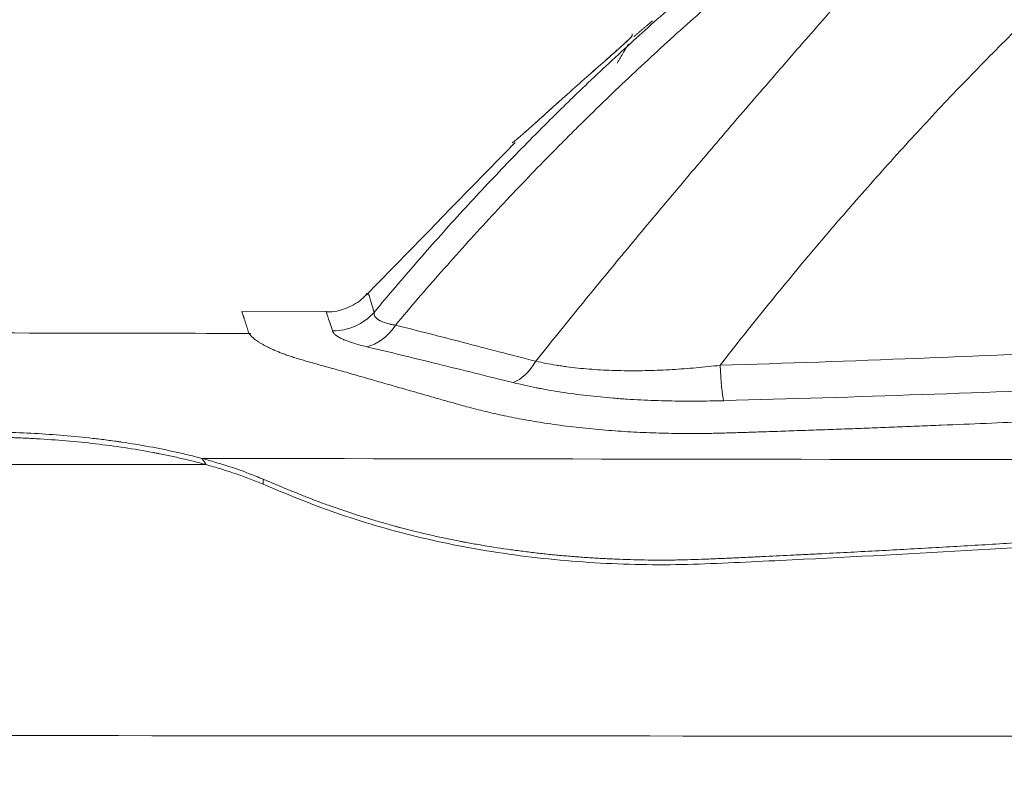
# Model space of a CAD drawing. Header units: millimetres. Extents: x 0 to 594, y 0 to 420.
# Tile 38 of 256: x 299 to 308, y 167 to 174. Entities that reach past the tile are written whole.
import ezdxf

# ---------------------------------------------------------------- set-up
doc = ezdxf.new("R2010")
doc.units = ezdxf.units.MM
doc.layers.add('1', color=7, linetype='Continuous', true_color=0xffffff)
doc.styles.add('Arial', font='txt')
doc.dimstyles.get("Standard").update_dxf_attribs({"dimtxt": 0.18, "dimasz": 0.18, "dimexe": 0.18, "dimexo": 0.0625, "dimgap": 0.09, "dimtad": 0, "dimtih": 1, "dimtoh": 1, "dimdec": 4, "dimzin": 0, "dimdsep": 46, "dimtxsty": 'Standard', "dimcen": 0.09, "dimadec": 0, "dimazin": 0, "dimtfac": 1, "dimtdec": 4, "dimtofl": 0, "dimtmove": 0, "dimatfit": 3, "dimfxl": 0, "dimtolj": 1, "dimtzin": 0, "dimarcsym": 0})

# ---------------------------------------------------------------- blocks, each defined once
blk = doc.blocks.new('_U7')
at = {"layer": '1', "color": 18, "lineweight": 18}
for p, q in [((240.6095, 215.4116), (240.6095, 198.2706)), ((338.75, 150.9956), (338.75, 202.2706)), ((240.6095, 200.2706), (259.157, 200.2706)), ((338.75, 200.2706), (320.2026, 200.2706))]:
    blk.add_line(p, q, dxfattribs=at)
at = {"layer": '1', "color": 18}
for points in [[(240.6095, 200.2706), (244.1095, 201.2084), (244.1095, 199.3328)], [(338.75, 200.2706), (335.25, 199.3328), (335.25, 201.2084)]]:
    blk.add_solid(points, dxfattribs=at)
at = {"layer": '1', "color": 18, "linetype": 'Continuous', "lineweight": 13, "char_height": 3.5, "attachment_point": 7, "line_spacing_factor": 1.047437, "style": 'Arial'}
for s, insert in [('\\fArial|b0|i0;\\W1.0000;LCG (DRY WEIGHT)', (273.5089, 197.6348)), ('\\fArial|b0|i0;\\W1.0000;1.96', (260.8425, 197.6348))]:
    blk.add_mtext(s, dxfattribs=dict(at, insert=insert))
blk = doc.blocks.new('_U13')
at = {"layer": '1', "color": 18, "lineweight": 18}
for p, q in [((240.6095, 215.4116), (355.9549, 215.4116)), ((353.9549, 215.4116), (353.9549, 178.3869)), ((353.9549, 129.1958), (353.9549, 166.2205)), ((276.553, 129.1958), (355.9549, 129.1958))]:
    blk.add_line(p, q, dxfattribs=at)
at = {"layer": '1', "color": 18}
for points in [[(353.9549, 215.4116), (354.8928, 211.9116), (353.0171, 211.9116)], [(353.9549, 129.1958), (353.0171, 132.6958), (354.8928, 132.6958)]]:
    blk.add_solid(points, dxfattribs=at)
at = {"layer": '1', "color": 18, "linetype": 'Continuous', "lineweight": 13, "char_height": 3.5, "attachment_point": 7, "rotation": 90, "line_spacing_factor": 1.047437, "style": 'Arial'}
for s, insert in [('\\fArial|b0|i0;\\W1.0000;LIFTING STROPS* EYE', (363.9958, 146.0102)), ('\\fArial|b0|i0;\\W1.0000;1.72', (356.9337, 167.878))]:
    blk.add_mtext(s, dxfattribs=dict(at, insert=insert))

msp = doc.modelspace()

# ---------------------------------------------------------------- linework, layer by layer
at = {"layer": '1', "color": 155, "linetype": 'Continuous', "lineweight": 18}
msp.add_line((301.6566, 171.1035), (300.899, 171.1048), dxfattribs=at)
at = {"layer": '1', "color": 155, "linetype": 'Continuous', "lineweight": 13}
for centre, major_axis, ratio, start_param, end_param in [((304.442, 173.4843), (-0.1, 0.0002), 0.998588, 5.42333, 5.682109), ((301.7084, 171.4245), (0.4772, 0.1492), 0.984404, 4.412057, 5.248826), ((302.0129, 171.2785), (0.1186, 0.4857), 0.71289, 3.469218, 4.243036), ((303.3179, 170.9456), (0.1238, 0.4844), 0.590439, 3.547298, 4.245268), ((305.1912, 170.7787), (-0.0142, 0.4998), 0.079095, 1.879332, 2.777578)]:
    msp.add_ellipse(centre, major_axis=major_axis, ratio=ratio, start_param=start_param, end_param=end_param, dxfattribs=at)
for points, knots in [([(305.8513, 174.4995), (305.8411, 174.4912), (305.8309, 174.483), (305.8156, 174.4706), (305.8105, 174.4665), (305.8003, 174.4583), (305.7748, 174.4377), (305.7086, 174.3839), (305.6477, 174.334), (305.5264, 174.2339), (305.446, 174.1667), (305.206, 173.9636), (305.0479, 173.8263), (304.7351, 173.5479), (304.5805, 173.4068), (304.2747, 173.1208), (304.1236, 172.9758), (303.9367, 172.7923), (303.8995, 172.7554), (303.8252, 172.6816), (303.7141, 172.5704), (303.604, 172.4583), (303.3853, 172.2328), (303.2414, 172.0807), (302.9571, 171.7732), (302.8168, 171.6176), (302.5397, 171.3031), (302.403, 171.1441), (302.2681, 170.9834)], [0, 0, 0, 0, 0.007812, 0.007812, 0.011719, 0.011719, 0.015625, 0.03125, 0.0625, 0.0625, 0.125, 0.125, 0.25, 0.25, 0.375, 0.375, 0.5, 0.5, 0.53125, 0.53125, 0.5625, 0.625, 0.625, 0.75, 0.75, 0.875, 0.875, 1, 1, 1, 1]), ([(303.5176, 170.6622), (303.5829, 170.7439), (303.6483, 170.8254), (303.7795, 170.9881), (303.8452, 171.0692), (304.0428, 171.3121), (304.1751, 171.4732), (304.4406, 171.7939), (304.5739, 171.9536), (304.8413, 172.2714), (304.9754, 172.4296), (305.1434, 172.6265), (305.1771, 172.6658), (305.2444, 172.7444), (305.278, 172.7836), (305.3791, 172.9012), (305.4465, 172.9795), (305.5814, 173.1356), (305.6489, 173.2134), (305.784, 173.3688), (305.8515, 173.4464), (305.9866, 173.6011), (306.0541, 173.6783), (306.1891, 173.8324), (306.2565, 173.9093), (306.3912, 174.0628), (306.4585, 174.1394), (306.5927, 174.2923), (306.6597, 174.3686), (306.7265, 174.4448)], [0, 0, 0, 0, 0.0625, 0.0625, 0.125, 0.125, 0.25, 0.25, 0.375, 0.375, 0.5, 0.5, 0.53125, 0.53125, 0.5625, 0.5625, 0.625, 0.625, 0.6875, 0.6875, 0.75, 0.75, 0.8125, 0.8125, 0.875, 0.875, 0.9375, 0.9375, 1, 1, 1, 1]), ([(302.0785, 171.097), (302.2023, 171.2465), (302.3278, 171.3944), (302.5822, 171.6869), (302.7112, 171.8316), (302.9725, 172.1177), (303.1048, 172.2591), (303.373, 172.5387), (303.5089, 172.6769), (303.6809, 172.8476), (303.7154, 172.8816), (303.7846, 172.9495), (303.8887, 173.0509), (303.9937, 173.1513), (304.205, 173.3508), (304.3474, 173.4819), (304.6354, 173.7405), (304.781, 173.868), (305.0756, 174.1192), (305.2246, 174.2429), (305.3752, 174.3648)], [0, 0, 0, 0, 0.125, 0.125, 0.25, 0.25, 0.375, 0.375, 0.5, 0.5, 0.53125, 0.53125, 0.5625, 0.625, 0.625, 0.75, 0.75, 0.875, 0.875, 1, 1, 1, 1]), ([(308.4961, 174.3049), (308.4226, 174.2325), (308.349, 174.1601), (308.2018, 174.0152), (308.1281, 173.9427), (308.0175, 173.8339), (307.9622, 173.7796), (307.9068, 173.7252), (307.8791, 173.698), (307.8607, 173.6799), (307.7685, 173.5892), (307.686, 173.5069), (307.5404, 173.3599), (307.468, 173.2859), (307.324, 173.1372), (307.2525, 173.0624), (307.0389, 172.8369), (306.8981, 172.6849), (306.6195, 172.3781), (306.4817, 172.2233), (306.3112, 172.0279), (306.2772, 171.9887), (306.2093, 171.9103), (306.1079, 171.7923), (306.0073, 171.6736), (305.8072, 171.4353), (305.6753, 171.2751), (305.4144, 170.9524), (305.2854, 170.7897), (305.1579, 170.6259)], [0, 0, 0, 0, 0.0625, 0.0625, 0.125, 0.125, 0.15625, 0.171875, 0.171875, 0.179687, 0.1875, 0.25, 0.25, 0.3125, 0.3125, 0.375, 0.375, 0.5, 0.5, 0.625, 0.625, 0.65625, 0.65625, 0.6875, 0.75, 0.75, 0.875, 0.875, 1, 1, 1, 1]), ([(304.3768, 173.56), (304.3768, 173.5596), (304.3764, 173.5588), (304.3747, 173.5566), (304.3734, 173.555), (304.3713, 173.5527), (304.3708, 173.5522), (304.3699, 173.5512), (304.3694, 173.5507), (304.3678, 173.549), (304.3666, 173.5478), (304.3629, 173.544), (304.3601, 173.5412), (304.3554, 173.5366), (304.3537, 173.535), (304.3511, 173.5325), (304.3503, 173.5316), (304.3484, 173.5299), (304.3475, 173.529), (304.3428, 173.5245), (304.3388, 173.5207), (304.3304, 173.5128), (304.326, 173.5087), (304.3191, 173.5023), (304.3168, 173.5001), (304.3132, 173.4968), (304.312, 173.4957), (304.3095, 173.4934), (304.3083, 173.4923), (304.3021, 173.4866), (304.2971, 173.482), (304.2868, 173.4727), (304.2816, 173.468), (304.271, 173.4584), (304.2655, 173.4535), (304.2573, 173.4462), (304.2546, 173.4437), (304.249, 173.4387), (304.2462, 173.4362), (304.2378, 173.4288), (304.2322, 173.4238), (304.221, 173.4138), (304.2153, 173.4089), (304.204, 173.3989), (304.1927, 173.389), (304.1813, 173.379), (304.1756, 173.374)], [0, 0, 0, 0, 0.0625, 0.0625, 0.125, 0.125, 0.140625, 0.140625, 0.15625, 0.15625, 0.1875, 0.1875, 0.25, 0.25, 0.28125, 0.28125, 0.296875, 0.296875, 0.3125, 0.3125, 0.375, 0.375, 0.4375, 0.4375, 0.46875, 0.46875, 0.484375, 0.484375, 0.5, 0.5, 0.5625, 0.5625, 0.625, 0.625, 0.6875, 0.6875, 0.71875, 0.71875, 0.75, 0.75, 0.8125, 0.8125, 0.875, 0.875, 0.9375, 1, 1, 1, 1]), ([(304.3771, 173.5776), (304.3771, 173.5776), (304.3771, 173.5776), (304.377, 173.5761), (304.377, 173.5724), (304.377, 173.5716), (304.377, 173.5698), (304.3769, 173.5668), (304.3769, 173.5629), (304.3768, 173.56)], [0, 0, 0, 0, 0.001478, 0.500739, 0.500739, 0.625554, 0.625554, 0.750369, 1, 1, 1, 1]), ([(304.2417, 173.315), (304.2465, 173.3234), (304.2513, 173.3317), (304.261, 173.3485), (304.2659, 173.3569), (304.2732, 173.3695), (304.2757, 173.3737), (304.2793, 173.38), (304.2805, 173.3821), (304.283, 173.3863), (304.2842, 173.3884), (304.2879, 173.3946), (304.2903, 173.3988), (304.2951, 173.407), (304.2975, 173.4111), (304.3023, 173.4193), (304.3047, 173.4233), (304.3083, 173.4294), (304.3094, 173.4314), (304.3118, 173.4353), (304.313, 173.4373), (304.3164, 173.4431), (304.3186, 173.4469), (304.323, 173.4543), (304.3252, 173.4578), (304.3277, 173.4621), (304.3282, 173.4629), (304.3292, 173.4646), (304.3297, 173.4654), (304.3312, 173.4678), (304.3321, 173.4693), (304.3339, 173.4722), (304.3347, 173.4736), (304.3363, 173.4762), (304.3371, 173.4774), (304.3381, 173.479), (304.3384, 173.4795), (304.339, 173.4804), (304.3393, 173.4809), (304.3401, 173.4821), (304.3405, 173.4827), (304.3411, 173.4835), (304.3412, 173.4837), (304.3415, 173.4841), (304.3416, 173.4842), (304.3419, 173.4845), (304.342, 173.4845), (304.342, 173.4844)], [0, 0, 0, 0, 0.125, 0.125, 0.25, 0.25, 0.3125, 0.3125, 0.34375, 0.34375, 0.375, 0.375, 0.4375, 0.4375, 0.5, 0.5, 0.5625, 0.5625, 0.59375, 0.59375, 0.625, 0.625, 0.6875, 0.6875, 0.75, 0.75, 0.765625, 0.765625, 0.78125, 0.78125, 0.8125, 0.8125, 0.84375, 0.84375, 0.875, 0.875, 0.890625, 0.890625, 0.90625, 0.90625, 0.9375, 0.9375, 0.953125, 0.953125, 0.96875, 0.96875, 1, 1, 1, 1]), ([(302.0261, 171.2717), (302.0261, 171.2717), (302.0261, 171.2717), (302.0272, 171.268), (302.0297, 171.2598), (302.03, 171.2588), (302.0306, 171.2567), (302.0316, 171.2535), (302.0343, 171.2447), (302.0372, 171.2351), (302.0438, 171.2132), (302.0547, 171.1769), (302.0699, 171.1261), (302.0785, 171.097)], [0, 0, 0, 0, 0.000645, 0.250483, 0.250483, 0.281713, 0.281713, 0.312943, 0.375403, 0.500322, 0.500322, 0.750161, 1, 1, 1, 1]), ([(305.1579, 170.6259), (305.7449, 170.6446), (306.3307, 170.6655), (307.4999, 170.7106), (308.0833, 170.7348), (309.248, 170.7856), (309.8292, 170.8122), (310.9894, 170.8669), (311.5684, 170.895), (312.7245, 170.9516), (313.3014, 170.9802), (314.4534, 171.0366), (315.0284, 171.0645), (316.1764, 171.1185), (316.7495, 171.1447), (317.8938, 171.194), (318.465, 171.2172), (319.0354, 171.2383)], [0, 0, 0, 0, 0.125, 0.125, 0.25, 0.25, 0.375, 0.375, 0.5, 0.5, 0.625, 0.625, 0.75, 0.75, 0.875, 0.875, 1, 1, 1, 1]), ([(301.7075, 170.9317), (301.6982, 170.9602), (301.6819, 171.0102), (301.6702, 171.046), (301.6631, 171.0675), (301.661, 171.0738), (301.6583, 171.0818), (301.6571, 171.0855), (301.656, 171.0888), (301.6554, 171.0908), (301.655, 171.0917), (301.6523, 171.0998), (301.6511, 171.1035), (301.6511, 171.1035), (301.6511, 171.1035)], [0, 0, 0, 0, 0.24979, 0.49958, 0.49958, 0.624475, 0.624475, 0.686922, 0.718146, 0.718146, 0.74937, 0.74937, 0.999159, 1, 1, 1, 1]), ([(302.0785, 171.097), (302.0778, 171.091), (302.078, 171.0851), (302.0804, 171.0734), (302.0826, 171.0677), (302.0891, 171.0565), (302.0935, 171.051), (302.1018, 171.043), (302.1048, 171.0403), (302.1098, 171.0364), (302.1124, 171.0345), (302.1152, 171.0326), (302.1171, 171.0313), (302.1181, 171.0306), (302.1201, 171.0294), (302.1211, 171.0288), (302.1232, 171.0275), (302.1242, 171.0269), (302.1274, 171.025), (302.134, 171.0214), (302.1413, 171.0179), (302.1566, 171.0111), (302.1792, 171.0027), (302.2063, 170.9954), (302.2228, 170.9917), (302.2246, 170.9913), (302.2284, 170.9905), (302.2303, 170.9901), (302.236, 170.989), (302.2476, 170.9867), (302.2597, 170.9846), (302.2681, 170.9834)], [0, 0, 0, 0, 0.125, 0.125, 0.25, 0.25, 0.375, 0.375, 0.4375, 0.4375, 0.46875, 0.484375, 0.484375, 0.5, 0.5, 0.515625, 0.515625, 0.53125, 0.53125, 0.5625, 0.625, 0.625, 0.75, 0.875, 0.875, 0.890625, 0.890625, 0.90625, 0.90625, 0.9375, 1, 1, 1, 1]), ([(302.2681, 170.9834), (302.3652, 170.9594), (302.464, 170.9345), (302.665, 170.8833), (302.7672, 170.8569), (302.9752, 170.8029), (303.081, 170.7753), (303.2964, 170.7193), (303.406, 170.6909), (303.5176, 170.6622)], [0, 0, 0, 0, 0.25, 0.25, 0.5, 0.5, 0.75, 0.75, 1, 1, 1, 1]), ([(302.012, 170.7914), (301.9889, 170.7968), (301.9451, 170.8079), (301.9064, 170.8194), (301.8702, 170.8311), (301.8533, 170.837), (301.8299, 170.846), (301.8224, 170.8491), (301.8117, 170.8536), (301.8082, 170.8551), (301.8014, 170.8582), (301.798, 170.8597), (301.7818, 170.8674), (301.7704, 170.8734), (301.7503, 170.8854), (301.7417, 170.8914), (301.7273, 170.9031), (301.7215, 170.9089), (301.7125, 170.9204), (301.7093, 170.9261), (301.7075, 170.9317)], [0, 0, 0, 0, 0.125, 0.25, 0.25, 0.375, 0.375, 0.4375, 0.4375, 0.46875, 0.46875, 0.5, 0.5, 0.625, 0.625, 0.75, 0.75, 0.875, 0.875, 1, 1, 1, 1]), ([(319.1462, 170.9025), (318.5723, 170.8794), (317.9975, 170.8548), (316.8461, 170.8034), (316.2696, 170.7767), (315.1146, 170.7222), (314.5362, 170.6945), (313.3775, 170.6391), (312.7972, 170.6114), (311.6346, 170.557), (311.0523, 170.5304), (309.8857, 170.479), (309.3013, 170.4542), (308.1305, 170.4076), (307.5441, 170.3857), (306.3689, 170.3455), (305.7803, 170.3273), (305.1904, 170.3112)], [0, 0, 0, 0, 0.125, 0.125, 0.25, 0.25, 0.375, 0.375, 0.5, 0.5, 0.625, 0.625, 0.75, 0.75, 0.875, 0.875, 1, 1, 1, 1]), ([(303.3171, 170.4716), (303.2009, 170.5002), (303.0867, 170.5284), (302.8621, 170.5842), (302.7517, 170.6116), (302.5344, 170.6654), (302.4276, 170.6916), (302.2173, 170.7427), (302.1138, 170.7675), (302.012, 170.7914)], [0, 0, 0, 0, 0.25, 0.25, 0.5, 0.5, 0.75, 0.75, 1, 1, 1, 1]), ([(303.5176, 170.6622), (303.5464, 170.6557), (303.5758, 170.6495), (303.636, 170.6378), (303.6668, 170.6324), (303.7061, 170.626), (303.714, 170.6248), (303.7299, 170.6223), (303.7537, 170.6187), (303.7778, 170.6154), (303.8262, 170.6089), (303.8588, 170.6051), (303.9248, 170.5981), (303.9581, 170.595), (304.0254, 170.5896), (304.0594, 170.5873), (304.1623, 170.5814), (304.2322, 170.579), (304.3121, 170.578), (304.321, 170.5779), (304.3388, 170.5777), (304.3656, 170.5776), (304.3923, 170.5776), (304.4457, 170.578), (304.4814, 170.5786), (304.5526, 170.5803), (304.5883, 170.5815), (304.6595, 170.5846), (304.6951, 170.5864), (304.802, 170.5926), (304.8732, 170.5979), (305.0155, 170.6105), (305.0867, 170.6177), (305.1579, 170.6259)], [0, 0, 0, 0, 0.0625, 0.0625, 0.125, 0.125, 0.140625, 0.140625, 0.15625, 0.1875, 0.1875, 0.25, 0.25, 0.3125, 0.3125, 0.375, 0.375, 0.5, 0.5, 0.515625, 0.515625, 0.53125, 0.5625, 0.5625, 0.625, 0.625, 0.6875, 0.6875, 0.75, 0.75, 0.875, 0.875, 1, 1, 1, 1]), ([(305.1904, 170.3112), (305.108, 170.309), (305.0258, 170.3077), (304.8616, 170.3069), (304.7796, 170.3076), (304.6569, 170.3102), (304.6161, 170.3113), (304.5345, 170.3141), (304.4937, 170.3158), (304.4122, 170.3198), (304.3716, 170.3221), (304.3106, 170.3261), (304.2903, 170.3275), (304.2599, 170.3297), (304.2497, 170.3304), (304.2295, 170.332), (304.2194, 170.3328), (304.1287, 170.3401), (304.0494, 170.3479), (303.9327, 170.3614), (303.8941, 170.3662), (303.8178, 170.3765), (303.78, 170.382), (303.7052, 170.3935), (303.6682, 170.3996), (303.6133, 170.4092), (303.586, 170.4141), (303.5589, 170.4193), (303.5455, 170.4218), (303.541, 170.4227), (303.532, 170.4244), (303.4918, 170.4323), (303.4524, 170.4406), (303.3837, 170.4557), (303.3501, 170.4635), (303.3171, 170.4716)], [0, 0, 0, 0, 0.125, 0.125, 0.25, 0.25, 0.3125, 0.3125, 0.375, 0.375, 0.4375, 0.4375, 0.46875, 0.46875, 0.484375, 0.484375, 0.5, 0.5, 0.625, 0.625, 0.6875, 0.6875, 0.75, 0.75, 0.8125, 0.8125, 0.84375, 0.859375, 0.859375, 0.867188, 0.867188, 0.875, 0.9375, 0.9375, 1, 1, 1, 1])]:
    msp.add_open_spline(points, degree=3, knots=knots, dxfattribs=at)
at = {"layer": '1', "color": 155, "linetype": 'Continuous', "lineweight": 18}
for points, degree in [([(304.558, 173.6941), (304.3916, 173.5538)], 1), ([(303.8448, 173.0813), (303.9542, 173.1798), (304.0645, 173.2775), (304.1756, 173.3743)], 3), ([(304.1756, 173.3743), (304.0645, 173.2775), (303.9542, 173.1798), (303.8448, 173.0813)], 3), ([(304.1756, 173.374), (304.0645, 173.2772), (303.9542, 173.1796), (303.8448, 173.0811)], 3), ([(303.3372, 172.6293), (303.3235, 172.6198)], 1), ([(303.3335, 172.6098), (302.0079, 171.2512)], 1), ([(300.5453, 169.7968), (300.5577, 169.7784), (300.57, 169.76), (300.5823, 169.7415)], 3), ([(300.5453, 169.7968), (303.2554, 169.7928), (308.6756, 169.785), (314.0958, 169.7772), (316.8059, 169.7732)], 3), ([(300.5453, 169.7968), (300.5577, 169.7784), (300.57, 169.76), (300.5823, 169.7415)], 3), ([(300.5453, 169.7968), (303.2554, 169.7928), (308.6756, 169.785), (314.0958, 169.7772), (316.8059, 169.7732)], 3), ([(301.0896, 169.5681), (301.0499, 169.5848), (300.9691, 169.6169), (300.8441, 169.6618), (300.7154, 169.7034), (300.6271, 169.7292), (300.5823, 169.7415)], 3), ([(282.0682, 167.3396), (294.6799, 167.3316), (307.2915, 167.3238), (319.9032, 167.316)], 3)]:
    msp.add_open_spline(points, degree=degree, dxfattribs=at)
for points, knots in [([(304.363, 173.5448), (304.363, 173.5448), (304.3626, 173.5444), (304.3595, 173.5411), (304.3492, 173.5308), (304.327, 173.5097), (304.2877, 173.4735), (304.2245, 173.4168), (304.1754, 173.3739), (304.145, 173.3477)], [0, 0, 0, 0, 0.017398, 0.068925, 0.148384, 0.27286, 0.441953, 0.667649, 1, 1, 1, 1]), ([(304.3768, 173.5602), (304.3769, 173.5631), (304.3769, 173.5656), (304.3769, 173.5689), (304.377, 173.5699), (304.377, 173.5717), (304.377, 173.5725), (304.377, 173.5761), (304.3771, 173.5776), (304.3771, 173.5776)], [0, 0, 0, 0, 0.25037, 0.25037, 0.375556, 0.375556, 0.500741, 0.500741, 1, 1, 1, 1]), ([(303.8448, 173.0811), (303.831, 173.0686), (303.8034, 173.0438), (303.7762, 173.0193), (303.7492, 172.995), (303.7358, 172.9829), (303.7091, 172.9589), (303.6958, 172.947), (303.6695, 172.9233), (303.6564, 172.9116), (303.6305, 172.8883), (303.6176, 172.8767), (303.592, 172.8538), (303.5793, 172.8425), (303.5605, 172.8256), (303.5543, 172.82), (303.5449, 172.8116), (303.5418, 172.8089), (303.5357, 172.8034), (303.5326, 172.8006), (303.5173, 172.787), (303.5054, 172.7763), (303.4821, 172.7555), (303.4707, 172.7454), (303.4541, 172.7307), (303.4487, 172.7259), (303.4407, 172.7187), (303.438, 172.7164), (303.4327, 172.7117), (303.4301, 172.7094), (303.4172, 172.698), (303.4074, 172.6894), (303.3889, 172.6732), (303.3803, 172.6656), (303.3683, 172.6552), (303.3645, 172.6519), (303.3599, 172.648), (303.359, 172.6472), (303.3573, 172.6457), (303.3564, 172.645), (303.3538, 172.6427), (303.3521, 172.6413), (303.3441, 172.6345), (303.3386, 172.63), (303.332, 172.6246), (303.3301, 172.623), (303.3268, 172.6205), (303.3254, 172.6194), (303.3243, 172.6187)], [0, 0, 0, 0, 0.0625, 0.125, 0.125, 0.1875, 0.1875, 0.25, 0.25, 0.3125, 0.3125, 0.375, 0.375, 0.4375, 0.4375, 0.46875, 0.46875, 0.484375, 0.484375, 0.5, 0.5, 0.5625, 0.5625, 0.625, 0.625, 0.65625, 0.65625, 0.671875, 0.671875, 0.6875, 0.6875, 0.75, 0.75, 0.8125, 0.8125, 0.84375, 0.84375, 0.851562, 0.851562, 0.859375, 0.859375, 0.875, 0.875, 0.9375, 0.9375, 0.96875, 0.96875, 1, 1, 1, 1]), ([(303.3321, 172.6248), (303.3328, 172.6253), (303.3335, 172.6259), (303.3386, 172.63), (303.344, 172.6346), (303.352, 172.6414), (303.3545, 172.6435), (303.3571, 172.6457), (303.3589, 172.6472), (303.3598, 172.648), (303.3643, 172.6519), (303.3682, 172.6552), (303.3802, 172.6657), (303.3889, 172.6732), (303.4027, 172.6854), (303.4075, 172.6896), (303.4149, 172.6961), (303.4174, 172.6983), (303.4224, 172.7028), (303.425, 172.705), (303.4379, 172.7164), (303.4486, 172.7259), (303.4706, 172.7455), (303.4819, 172.7555), (303.5051, 172.7762), (303.5169, 172.7868), (303.5412, 172.8085), (303.5536, 172.8195), (303.5693, 172.8337), (303.5725, 172.8365), (303.5788, 172.8422), (303.5883, 172.8507), (303.5979, 172.8593), (303.6172, 172.8766), (303.6301, 172.8882), (303.6561, 172.9116), (303.6693, 172.9233), (303.6956, 172.9471), (303.7089, 172.959), (303.7357, 172.9831), (303.7491, 172.9952), (303.7762, 173.0195), (303.8034, 173.044), (303.831, 173.0688), (303.8448, 173.0813)], [0, 0, 0, 0, 0.010799, 0.010799, 0.076746, 0.076746, 0.093232, 0.101476, 0.101476, 0.109719, 0.109719, 0.142692, 0.142692, 0.208639, 0.208639, 0.241612, 0.241612, 0.258099, 0.258099, 0.274586, 0.274586, 0.340533, 0.340533, 0.406479, 0.406479, 0.472426, 0.472426, 0.538373, 0.538373, 0.554859, 0.554859, 0.571346, 0.60432, 0.60432, 0.670266, 0.670266, 0.736213, 0.736213, 0.80216, 0.80216, 0.868107, 0.868107, 0.934053, 1, 1, 1, 1]), ([(303.3243, 172.6187), (303.3184, 172.6146), (303.3096, 172.6086), (303.3067, 172.6066), (303.3067, 172.6066)], [0, 0, 0, 0, 0.500451, 1, 1, 1, 1]), ([(302.0159, 171.2682), (302.0045, 171.2526), (301.9566, 171.1958), (301.8337, 171.1316), (301.7142, 171.095), (301.6512, 171.104), (301.6492, 171.1043)], [0, 0, 0, 0, 0.137615, 0.538563, 0.985517, 1, 1, 1, 1]), ([(300.9012, 171.1048), (300.9012, 171.1048), (300.9013, 171.1044), (300.9026, 171.1003), (300.9068, 171.0876), (300.9118, 171.0722), (300.9163, 171.0584), (300.9192, 171.0494), (300.9223, 171.0396), (300.9257, 171.029), (300.9293, 171.0176), (300.9332, 171.0054), (300.9373, 170.9924), (300.9413, 170.9801), (300.9449, 170.9689), (300.9482, 170.9589), (300.9513, 170.9486), (300.9542, 170.9379), (300.9578, 170.9268), (300.9626, 170.9155), (300.9695, 170.9037), (300.9787, 170.8917), (300.9904, 170.8793), (301.0046, 170.8666), (301.0213, 170.8536), (301.0401, 170.8405), (301.0609, 170.8272), (301.0836, 170.8137), (301.1083, 170.8001), (301.135, 170.7864), (301.1638, 170.7726), (301.1948, 170.7588), (301.2281, 170.7449), (301.2636, 170.731), (301.3012, 170.7173), (301.3409, 170.7037), (301.3825, 170.6903), (301.4258, 170.6771), (301.4707, 170.6642), (301.5166, 170.6513), (301.5709, 170.6362), (301.6332, 170.6188), (301.7037, 170.5989), (301.7747, 170.5788), (301.8463, 170.5585), (301.9184, 170.5379), (301.991, 170.5171), (302.0641, 170.4962), (302.1377, 170.475), (302.2118, 170.4538), (302.2864, 170.4324), (302.3615, 170.4108), (302.4287, 170.3916), (302.4878, 170.3747), (302.5387, 170.3601), (302.5899, 170.3456), (302.6413, 170.3309), (302.6929, 170.3163), (302.7447, 170.3016), (302.7966, 170.2868), (302.8489, 170.2721), (302.9107, 170.2551), (302.9829, 170.236), (303.066, 170.2154), (303.151, 170.1958), (303.2375, 170.1771), (303.3253, 170.1593), (303.4142, 170.1425), (303.5043, 170.1268), (303.6018, 170.1111), (303.7069, 170.0958), (303.8199, 170.081), (303.9345, 170.0679), (304.0504, 170.0563), (304.1653, 170.0464), (304.2787, 170.0383), (304.3905, 170.0317), (304.5025, 170.0265), (304.6147, 170.0226), (304.7271, 170.02), (304.8397, 170.0187), (304.9369, 170.0187), (305.0184, 170.0193), (305.0844, 170.0202), (305.1505, 170.0216), (305.2165, 170.0233), (305.2826, 170.0253), (305.3487, 170.0274), (305.4148, 170.0296), (305.4809, 170.0317), (305.5911, 170.0354), (305.7452, 170.0407), (305.9434, 170.0476), (306.1415, 170.0547), (306.3396, 170.0619), (306.5376, 170.0693), (306.7356, 170.0769), (306.9335, 170.0847), (307.1973, 170.0953), (307.527, 170.109), (307.9224, 170.126), (308.3175, 170.1436), (308.7124, 170.1618), (309.1071, 170.1806), (309.6329, 170.2063), (310.2896, 170.2396), (311.0766, 170.2814), (311.8623, 170.3245), (312.5814, 170.3652), (313.2341, 170.4028), (313.8209, 170.4371), (314.407, 170.4717), (314.9273, 170.5026), (315.3821, 170.5297), (315.7716, 170.5529), (316.1608, 170.576), (316.5498, 170.5991), (316.9383, 170.6221), (317.2618, 170.6411), (317.5204, 170.6561), (317.7143, 170.6674), (317.9081, 170.6786), (318.1017, 170.6898), (318.2953, 170.7009), (318.4565, 170.71), (318.5855, 170.7173), (318.6822, 170.7228), (318.7789, 170.7282), (318.8755, 170.7336), (318.9722, 170.739), (319.0688, 170.7444), (319.1654, 170.7497), (319.2512, 170.7544), (319.3262, 170.7586), (319.3901, 170.7623), (319.4536, 170.7663), (319.5162, 170.7707), (319.5781, 170.7756), (319.6393, 170.7808), (319.6997, 170.7864), (319.7593, 170.7923), (319.828, 170.7996), (319.905, 170.8086), (319.989, 170.8193), (320.0701, 170.8306), (320.148, 170.8424), (320.2226, 170.8547), (320.2859, 170.8659), (320.3389, 170.876), (320.3825, 170.8848), (320.4243, 170.8935), (320.464, 170.9024), (320.5017, 170.9111), (320.5372, 170.9199), (320.5706, 170.9287), (320.6018, 170.9373), (320.6307, 170.946), (320.6572, 170.9545), (320.6812, 170.9628), (320.7025, 170.9709), (320.7212, 170.9787), (320.7371, 170.9863), (320.7504, 170.9936), (320.761, 171.0005), (320.769, 171.0072), (320.7746, 171.0136), (320.7778, 171.0197), (320.7795, 171.0255), (320.7804, 171.0309), (320.7814, 171.036), (320.7823, 171.0407), (320.7833, 171.0451), (320.7842, 171.0491), (320.785, 171.0528), (320.7859, 171.0566), (320.7867, 171.0605), (320.7875, 171.0641), (320.7881, 171.0668), (320.7886, 171.0688), (320.7889, 171.07), (320.7889, 171.0703), (320.7889, 171.0703)], [0, 0, 0, 0, 0.002847, 0.014428, 0.026011, 0.037583, 0.041437, 0.045289, 0.04914, 0.052989, 0.056838, 0.060687, 0.064536, 0.068386, 0.070952, 0.073519, 0.076086, 0.078654, 0.081222, 0.083792, 0.086366, 0.088946, 0.091537, 0.094142, 0.096753, 0.099362, 0.101961, 0.104553, 0.107139, 0.109725, 0.112313, 0.11491, 0.117518, 0.120131, 0.122742, 0.125344, 0.12794, 0.13053, 0.133117, 0.135703, 0.13829, 0.14217, 0.146052, 0.149936, 0.15382, 0.157706, 0.161593, 0.165478, 0.169361, 0.173243, 0.177123, 0.181002, 0.184881, 0.187467, 0.190052, 0.192638, 0.195224, 0.19781, 0.200395, 0.202981, 0.205568, 0.208157, 0.21205, 0.215947, 0.219842, 0.223727, 0.227599, 0.231459, 0.235313, 0.239165, 0.243794, 0.248439, 0.253102, 0.257774, 0.26244, 0.266868, 0.271284, 0.275691, 0.280095, 0.284498, 0.288905, 0.29332, 0.295901, 0.298485, 0.301073, 0.303665, 0.306259, 0.308855, 0.31145, 0.314046, 0.316642, 0.324428, 0.332214, 0.34, 0.347785, 0.35557, 0.363356, 0.371142, 0.378928, 0.3945, 0.410072, 0.425644, 0.441215, 0.456786, 0.472356, 0.503499, 0.534641, 0.565779, 0.596911, 0.620257, 0.643603, 0.66695, 0.690298, 0.705864, 0.721433, 0.737003, 0.752575, 0.768146, 0.783718, 0.791504, 0.799289, 0.807074, 0.814859, 0.822644, 0.830429, 0.834322, 0.838215, 0.842108, 0.846001, 0.849895, 0.853788, 0.857681, 0.861574, 0.864168, 0.866757, 0.869341, 0.871918, 0.874492, 0.877065, 0.879639, 0.882217, 0.884802, 0.88869, 0.892576, 0.896445, 0.900305, 0.904168, 0.908044, 0.910637, 0.913231, 0.91582, 0.918398, 0.920969, 0.923537, 0.92611, 0.928688, 0.931273, 0.933865, 0.936455, 0.939033, 0.941589, 0.944128, 0.946657, 0.94918, 0.951704, 0.95423, 0.956762, 0.9593, 0.961842, 0.964385, 0.966928, 0.969471, 0.972014, 0.974557, 0.977101, 0.980916, 0.984731, 0.988545, 0.992355, 0.996166, 1, 1, 1, 1]), ([(300.9816, 170.9101), (300.4552, 170.911), (298.5225, 170.9145), (295.1924, 170.9205), (289.7723, 170.9302), (285.7587, 170.9373), (283.1424, 170.942)], [0, 0, 0, 0, 0.088523, 0.325023, 0.56003, 1, 1, 1, 1]), ([(300.5776, 169.7415), (299.9106, 169.7425), (299.2436, 169.7435), (296.3532, 169.7476), (294.1299, 169.7509), (289.6832, 169.7574), (287.4598, 169.7606), (283.0131, 169.7672), (280.7897, 169.7705), (276.343, 169.777), (274.1196, 169.7803), (269.6729, 169.7868), (267.4496, 169.79), (263.0029, 169.7963), (260.7795, 169.7994), (256.3328, 169.8057), (254.1094, 169.8088), (249.6627, 169.8153), (247.4394, 169.8186), (242.9927, 169.8263), (240.7693, 169.8308), (236.3226, 169.8429), (234.0993, 169.8506), (230.7644, 169.8657), (229.6527, 169.8714), (227.4294, 169.884), (226.3178, 169.8909), (224.6503, 169.9024), (224.0945, 169.9064), (222.9829, 169.9147), (221.3155, 169.9278), (219.648, 169.9427), (217.9806, 169.959), (217.4248, 169.9646), (216.3132, 169.9765), (215.7574, 169.9826), (215.1594, 169.9896), (215.1171, 169.99), (215.0749, 169.9905)], [0, 0, 0, 0, 0.023403, 0.023403, 0.101412, 0.101412, 0.179421, 0.179421, 0.25743, 0.25743, 0.33544, 0.33544, 0.413449, 0.413449, 0.491458, 0.491458, 0.569467, 0.569467, 0.647476, 0.647476, 0.725486, 0.725486, 0.803495, 0.803495, 0.842499, 0.842499, 0.881504, 0.881504, 0.901006, 0.901006, 0.920509, 0.959513, 0.959513, 0.979016, 0.979016, 0.998518, 0.998518, 1, 1, 1, 1]), ([(215.0749, 169.9905), (215.1171, 169.99), (215.1594, 169.9896), (215.7574, 169.9826), (216.3132, 169.9765), (217.4248, 169.9646), (217.9806, 169.959), (219.648, 169.9427), (221.3155, 169.9278), (222.9829, 169.9147), (224.0945, 169.9064), (224.6503, 169.9024), (226.3178, 169.8909), (227.4294, 169.884), (229.6527, 169.8714), (230.7644, 169.8657), (234.0993, 169.8506), (236.3226, 169.8429), (240.7693, 169.8308), (242.9927, 169.8263), (247.4394, 169.8186), (249.6627, 169.8153), (254.1094, 169.8088), (256.3328, 169.8057), (260.7795, 169.7994), (263.0029, 169.7963), (267.4496, 169.79), (269.6729, 169.7868), (274.1196, 169.7803), (276.343, 169.777), (280.7897, 169.7705), (283.0131, 169.7672), (287.4598, 169.7606), (289.6832, 169.7574), (294.1299, 169.7509), (296.3532, 169.7476), (299.2436, 169.7435), (299.9106, 169.7425), (300.5776, 169.7415)], [0, 0, 0, 0, 0.001482, 0.001482, 0.020984, 0.020984, 0.040487, 0.040487, 0.079491, 0.098994, 0.098994, 0.118496, 0.118496, 0.157501, 0.157501, 0.196505, 0.196505, 0.274514, 0.274514, 0.352524, 0.352524, 0.430533, 0.430533, 0.508542, 0.508542, 0.586551, 0.586551, 0.66456, 0.66456, 0.74257, 0.74257, 0.820579, 0.820579, 0.898588, 0.898588, 0.976597, 0.976597, 1, 1, 1, 1]), ([(298.5211, 170.0346), (298.611, 170.0344), (298.7004, 170.0331), (298.878, 170.0281), (298.9663, 170.0244), (299.1419, 170.0146), (299.2291, 170.0085), (299.4026, 169.994), (299.4888, 169.9855), (299.6172, 169.9708), (299.6599, 169.9656), (299.7238, 169.9573), (299.745, 169.9544), (299.7715, 169.9507), (299.7769, 169.95), (299.7874, 169.9485), (299.8033, 169.9462), (299.8191, 169.9439), (299.9137, 169.93), (299.9963, 169.9164), (300.1583, 169.8867), (300.2378, 169.8706), (300.3938, 169.8357), (300.4703, 169.8169), (300.5453, 169.7968)], [0, 0, 0, 0, 0.125, 0.125, 0.25, 0.25, 0.375, 0.375, 0.5, 0.5, 0.5625, 0.5625, 0.59375, 0.59375, 0.601562, 0.601562, 0.609375, 0.625, 0.625, 0.75, 0.75, 0.875, 0.875, 1, 1, 1, 1]), ([(300.5823, 169.7415), (300.5066, 169.7624), (300.4291, 169.7819), (300.3102, 169.8092), (300.2701, 169.8179), (300.2092, 169.8305), (300.1787, 169.8367), (300.1427, 169.8438), (300.1272, 169.8467), (300.1168, 169.8487), (300.1117, 169.8497), (300.0236, 169.8662), (299.9398, 169.8802), (299.7705, 169.9057), (299.685, 169.917), (299.5124, 169.9372), (299.4252, 169.9459), (299.2491, 169.9611), (299.1603, 169.9674), (299.0257, 169.975), (298.9806, 169.9773), (298.924, 169.9797), (298.9126, 169.9802), (298.8899, 169.9811), (298.8786, 169.9815), (298.8445, 169.9827), (298.8217, 169.9835), (298.708, 169.9867), (298.6168, 169.9881), (298.5255, 169.9883)], [0, 0, 0, 0, 0.125, 0.125, 0.1875, 0.1875, 0.21875, 0.234375, 0.242187, 0.242187, 0.25, 0.25, 0.375, 0.375, 0.5, 0.5, 0.625, 0.625, 0.75, 0.75, 0.8125, 0.8125, 0.828125, 0.828125, 0.84375, 0.84375, 0.875, 0.875, 1, 1, 1, 1]), ([(300.5453, 169.7968), (300.5934, 169.7838), (300.6884, 169.7568), (300.7808, 169.7273), (300.8378, 169.7081), (300.8548, 169.7023), (300.8718, 169.6963), (300.8831, 169.6924), (300.8887, 169.6904), (300.9168, 169.6804), (300.939, 169.6722), (301.0051, 169.6473), (301.0483, 169.6301), (301.0906, 169.6123)], [0, 0, 0, 0, 0.25, 0.5, 0.5, 0.5625, 0.59375, 0.59375, 0.625, 0.625, 0.75, 0.75, 1, 1, 1, 1]), ([(301.0906, 169.6123), (301.1217, 169.5992), (301.1685, 169.5795), (301.2156, 169.5598), (301.2471, 169.5466), (301.2629, 169.54), (301.2945, 169.5269), (301.3104, 169.5203), (301.3422, 169.5071), (301.3582, 169.5006), (301.4062, 169.481), (301.4385, 169.4679), (301.5037, 169.4422), (301.5366, 169.4295), (301.6031, 169.4044), (301.6367, 169.392), (301.7387, 169.3555), (301.808, 169.3319), (301.8962, 169.3032), (301.9139, 169.2975), (301.9494, 169.2861), (301.9673, 169.2805), (302.0211, 169.2638), (302.0934, 169.2418), (302.167, 169.2206), (302.2227, 169.205), (302.2414, 169.1998), (302.2695, 169.1921), (302.2789, 169.1896), (302.2977, 169.1846), (302.3071, 169.1821), (302.3922, 169.1596), (302.4687, 169.1406), (302.5848, 169.1136), (302.6238, 169.1048), (302.7022, 169.0878), (302.7613, 169.0755), (302.8209, 169.0637), (302.8508, 169.0579), (302.8607, 169.056), (302.8807, 169.0522), (302.9307, 169.0427), (302.9809, 169.0337), (303.1018, 169.013), (303.183, 169.0002), (303.3055, 168.9826), (303.3465, 168.977), (303.4288, 168.9664), (303.47, 168.9613), (303.5528, 168.9517), (303.5943, 168.9472), (303.6567, 168.9408), (303.6776, 168.9387), (303.7193, 168.9347), (303.7402, 168.9328), (303.8029, 168.9272), (303.8447, 168.9237), (303.9285, 168.9173), (304.0124, 168.9114), (304.0965, 168.9066), (304.1596, 168.9034), (304.1806, 168.9024), (304.2228, 168.9005), (304.2438, 168.8996), (304.3492, 168.8956), (304.4337, 168.8934), (304.5396, 168.8921), (304.5608, 168.8919), (304.6031, 168.8916), (304.6243, 168.8916), (304.6561, 168.8916), (304.6666, 168.8917), (304.6878, 168.8918), (304.7195, 168.892), (304.7512, 168.8924), (304.8569, 168.8942), (304.9413, 168.8967), (305.0468, 168.9007), (305.0678, 168.9015), (305.11, 168.9033), (305.1732, 168.9059), (305.2786, 168.9106), (305.3629, 168.9146), (305.4261, 168.9175), (305.4472, 168.9185), (305.4893, 168.9206), (305.5104, 168.9216), (305.6157, 168.9266), (305.7, 168.9306), (305.8264, 168.9368), (305.8685, 168.9389), (305.9527, 168.943), (305.9949, 168.9451), (306.1212, 168.9514), (306.2054, 168.9557), (306.4581, 168.9689), (306.6264, 168.9779), (306.963, 168.9965), (307.1312, 169.0061), (307.4676, 169.0258), (307.6357, 169.0359), (307.9718, 169.0566), (308.1398, 169.0672), (308.4756, 169.0889), (308.6435, 169.1), (308.9791, 169.1226), (309.1468, 169.1341), (309.4821, 169.1575), (309.8173, 169.1814), (310.1521, 169.2061), (310.4869, 169.2311), (310.6542, 169.2438), (311.1558, 169.2824), (311.49, 169.3088), (311.9907, 169.3493), (312.1575, 169.363), (312.491, 169.3906), (312.6577, 169.4045), (313.4906, 169.4748), (314.1557, 169.5331), (314.9852, 169.6073), (315.151, 169.6222), (315.4825, 169.6522), (315.6481, 169.6672), (316.1448, 169.7124), (316.4755, 169.7428), (316.8059, 169.7732)], [0, 0, 0, 0, 0.007812, 0.011719, 0.011719, 0.015625, 0.015625, 0.019531, 0.019531, 0.023437, 0.023437, 0.03125, 0.03125, 0.039062, 0.039062, 0.046875, 0.046875, 0.0625, 0.0625, 0.066406, 0.066406, 0.070312, 0.070312, 0.078125, 0.085937, 0.085937, 0.089844, 0.089844, 0.091797, 0.091797, 0.09375, 0.09375, 0.109375, 0.109375, 0.117187, 0.117187, 0.125, 0.128906, 0.128906, 0.130859, 0.130859, 0.132812, 0.140625, 0.140625, 0.15625, 0.15625, 0.164062, 0.164062, 0.171875, 0.171875, 0.179687, 0.179687, 0.183594, 0.183594, 0.1875, 0.1875, 0.195312, 0.195312, 0.203125, 0.210937, 0.210937, 0.214844, 0.214844, 0.21875, 0.21875, 0.234375, 0.234375, 0.238281, 0.238281, 0.242187, 0.242187, 0.244141, 0.244141, 0.246094, 0.25, 0.25, 0.265625, 0.265625, 0.269531, 0.269531, 0.273437, 0.28125, 0.289062, 0.289062, 0.292969, 0.292969, 0.296875, 0.296875, 0.3125, 0.3125, 0.320312, 0.320312, 0.328125, 0.328125, 0.34375, 0.34375, 0.375, 0.375, 0.40625, 0.40625, 0.4375, 0.4375, 0.46875, 0.46875, 0.5, 0.5, 0.53125, 0.53125, 0.5625, 0.59375, 0.59375, 0.625, 0.625, 0.6875, 0.6875, 0.71875, 0.71875, 0.75, 0.75, 0.875, 0.875, 0.90625, 0.90625, 0.9375, 0.9375, 1, 1, 1, 1]), ([(301.0896, 169.5681), (301.1454, 169.5447), (301.2017, 169.5212), (301.3601, 169.4554), (301.4635, 169.413), (301.6799, 169.3318), (301.793, 169.293), (302.0264, 169.2182), (302.1467, 169.1825), (302.3912, 169.1165), (302.5156, 169.0861), (302.8956, 169.003), (303.1578, 168.9583), (303.5633, 168.9078), (303.7003, 168.8938), (303.9742, 168.8716), (304.1112, 168.8633), (304.3858, 168.8525), (304.5234, 168.8497), (304.7989, 168.8505), (304.937, 168.8547), (305.2134, 168.8658), (305.3516, 168.8723), (305.6279, 168.8854), (305.7661, 168.8921), (307.0088, 168.953), (308.1109, 169.02), (310.3097, 169.1719), (311.4056, 169.2569), (313.5908, 169.4382), (314.6801, 169.5346), (316.0774, 169.6612), (316.3892, 169.6897), (316.7006, 169.7182)], [0, 0, 0, 0, 0.014344, 0.014344, 0.040078, 0.040078, 0.065813, 0.065813, 0.091548, 0.091548, 0.117283, 0.117283, 0.168752, 0.168752, 0.194487, 0.194487, 0.220222, 0.220222, 0.245957, 0.245957, 0.271691, 0.271691, 0.297426, 0.297426, 0.323161, 0.323161, 0.529039, 0.529039, 0.734918, 0.734918, 0.940796, 0.940796, 1, 1, 1, 1])]:
    msp.add_open_spline(points, degree=3, knots=knots, dxfattribs=at)
at = {"layer": '1', "color": 155, "linetype": 'Continuous', "lineweight": 13}
msp.add_open_spline([(301.0906, 169.6123), (301.0903, 169.5975), (301.0899, 169.5828), (301.0896, 169.5681)], degree=3, dxfattribs=at)

# ---------------------------------------------------------------- dimensions: what is measured, and where the dimension line sits
at = {"layer": '1', "color": 18, "linetype": 'Continuous', "lineweight": 13}
dim = msp.add_linear_dim(base=(240.6095, 200.2706), p1=(338.75, 150.9956), p2=(240.6095, 215.4116), text=' <> \\fArial|b0|i0;\\C18;{\\H1.00x;\\fArial|b0|i0;LCG (DRY WEIGHT)\\fArial|b0|i0;}\\C18;', dimstyle='Standard', override={"dimtxt": 3.5, "dimasz": 3.5, "dimexe": 2, "dimexo": 0, "dimgap": 1.5, "dimtih": 1, "dimtoh": 1, "dimdec": 2, "dimlfac": 0.02, "dimdsep": 46, "dimlunit": 2, "dimtxsty": 'Arial', "dimsah": 1, "dimse1": 0, "dimse2": 0, "dimsd1": 0, "dimsd2": 0, "dimclrd": 18, "dimclre": 18, "dimclrt": 18, "dimtol": 0, "dimtm": -0.1, "dimtfac": 1, "dimtdec": 2, "dimtofl": 1, "dimtmove": 0, "dimlwd": 18, "dimlwe": 18}, dxfattribs=at)
dim.commit()
dim.dimension.update_dxf_attribs({"geometry": '_U7', "text_midpoint": (289.6798, 200.2706), "dimtype": 160})
dim = msp.add_linear_dim(base=(353.9549, 215.4116), p1=(276.553, 129.1958), p2=(240.6095, 215.4116), angle=90, text=' <> \\P\\fArial|b0|i0;\\C18;{\\H1.00x;\\fArial|b0|i0;LIFTING STROPS* EYE\\fArial|b0|i0;}\\C18;', dimstyle='Standard', override={"dimtxt": 3.5, "dimasz": 3.5, "dimexe": 2, "dimexo": 0, "dimgap": 1.5, "dimtih": 0, "dimtoh": 0, "dimdec": 2, "dimlfac": 0.02, "dimdsep": 46, "dimlunit": 2, "dimtxsty": 'Arial', "dimsah": 1, "dimse1": 0, "dimse2": 0, "dimsd1": 0, "dimsd2": 0, "dimclrd": 18, "dimclre": 18, "dimclrt": 18, "dimtol": 0, "dimtm": -0.1, "dimtfac": 1, "dimtdec": 2, "dimtofl": 1, "dimtmove": 0, "dimlwd": 18, "dimlwe": 18}, dxfattribs=at)
dim.commit()
dim.dimension.update_dxf_attribs({"geometry": '_U13', "text_midpoint": (353.9549, 172.3037), "dimtype": 160})

doc.saveas('drawing.dxf')
